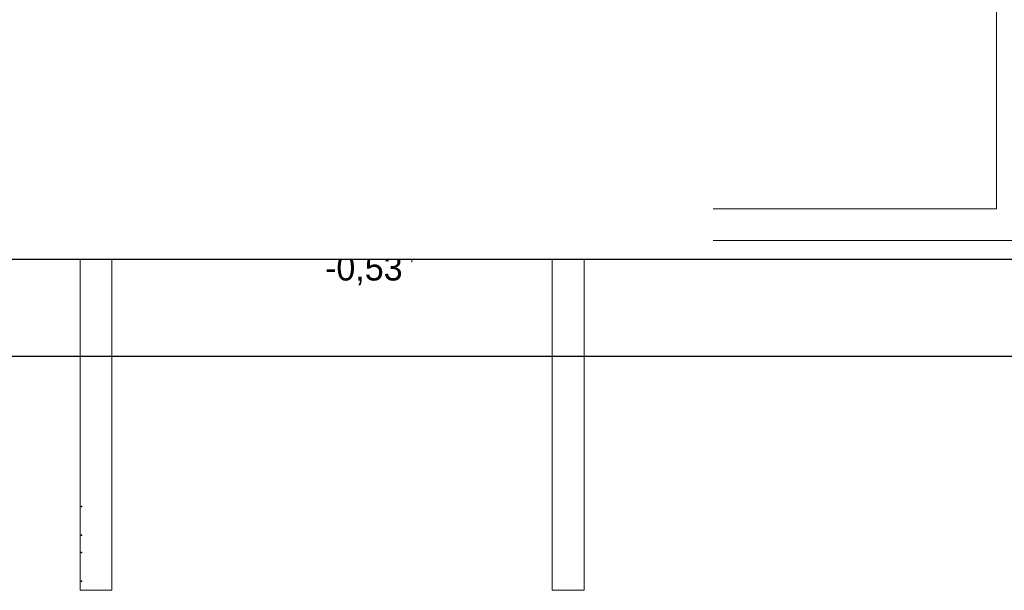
# Model space of a CAD drawing. Extents: x -220425 to -32551, y -64521 to 77206.
# Tile 6 of 59: x -187887 to -181694, y -20065 to -16475. Entities that reach past the tile are written whole.
import ezdxf

# ---------------------------------------------------------------- set-up
doc = ezdxf.new("R2010")
doc.units = 0
doc.header["$MEASUREMENT"] = 0
doc.set_wipeout_variables(frame=1)
doc.linetypes.add('Hidden Line', pattern=[50, 25, -25])
for name, color, linetype, lineweight in [('#ks', 34, 'Continuous', 30), ('Arch schody_Nr_Pióra__21', 7, 'Continuous', 9), ('Arch wyposazenie_Nr_Pióra__100', 2, 'Continuous', 25), ('INWENT RZĘDNE_Nr_Pióra__21', 7, 'Continuous', 9), ('INWENT.ŚCIANY_Nr_Pióra__101', 8, 'Continuous', 13), ('Inwentaryzacja Konst._Nr_Pióra__101', 8, 'Continuous', 13), ('Istniejące schody_Nr_Pióra__101', 8, 'Continuous', 13)]:
    doc.layers.add(name, color=color, linetype=linetype, lineweight=lineweight)
doc.layers.add('Drzwi ArchiCAD', color=7, linetype='Continuous')
doc.styles.add('GENERATED_STYLE_2', font='txt')

# ---------------------------------------------------------------- blocks, each defined once
blk = doc.blocks.new('A$C382C6C0C')
at = {"layer": '#ks', "color": 7, "lineweight": -3}
for p, q in [((0, -2848), (3890.49, -2848)), ((-248.51, -2909), (3951.49, -2909))]:
    blk.add_line(p, q, dxfattribs=at)
blk = doc.blocks.new('A$C68B6B573')
at = {"layer": 'INWENT RZĘDNE_Nr_Pióra__21', "linetype": 'Continuous'}
for points in [[(11832, -7784.5), (11932, -7784.5), (11924.4, -7746.2), (11902.7, -7713.7), (11870.3, -7692.1), (11832, -7684.5)], [(11832, -7784.5), (11732, -7784.5), (11739.6, -7822.7), (11761.3, -7855.2), (11793.7, -7876.8), (11832, -7884.5)]]:
    blk.add_hatch(color=252, dxfattribs=at).paths.add_polyline_path(points, flags=0)
at = {"layer": 'Arch schody_Nr_Pióra__21', "color": 252, "linetype": 'Continuous'}
for p, q in [((15510, -200), (15510, -7650)), ((9745, -1400), (9745, -10050)), ((9945, -1400), (9945, -10050)), ((9945, -1730), (9945, -7850)), ((10610, -1730), (9945, -7850)), ((10610, -1730), (11145, -7850)), ((11145, -1730), (11145, -7850)), ((11210, -1730), (11210, -7850)), ((12715, -2800), (12715, -7650)), ((12775, -2800), (12775, -7650)), ((12715, -7650), (12715, -10050)), ((15510, -7650), (12715, -7650)), ((11210, -7850), (9945, -7850)), ((12915, -7850), (12915, -10050)), ((18980, -7850), (12915, -7850)), ((9945, -10050), (9745, -10050)), ((12915, -10050), (12715, -10050))]:
    blk.add_line(p, q, dxfattribs=at)
at = {"layer": 'Arch wyposazenie_Nr_Pióra__100', "color": 252, "linetype": 'Continuous'}
for p in [(9753.8, -9522.9), (9753.8, -9702.9), (9753.8, -9812.9), (9753.8, -9992.9)]:
    blk.add_point(p, dxfattribs=at)
at = {"layer": 'INWENT RZĘDNE_Nr_Pióra__21', "color": 252, "linetype": 'Continuous'}
for p, q in [((11832, -7984.5), (11832, -7584.5)), ((11632, -7784.5), (12032, -7784.5))]:
    blk.add_line(p, q, dxfattribs=at)
blk.add_circle((11832, -7784.5), 100, dxfattribs=at)
at = {"layer": 'INWENT.ŚCIANY_Nr_Pióra__101', "color": 252, "linetype": 'Hidden Line'}
for p, q in [((12330, -5920), (12330, -6500)), ((12570, -6500), (12570, -5920)), ((9770, -6500), (9770, -6420)), ((10010, -6420), (10010, -6500)), ((10010, -6500), (9770, -6500)), ((12330, -6500), (12570, -6500))]:
    blk.add_line(p, q, dxfattribs=at)
at = {"layer": 'Inwentaryzacja Konst._Nr_Pióra__101', "color": 252, "linetype": 'Hidden Line'}
for p, q in [((9770, -6500), (9870, -6500)), ((9770, -6550), (9770, -6500)), ((9870, -6500), (9870, -6550)), ((12390, -6500), (12490, -6500)), ((12390, -6550), (12390, -6500)), ((12490, -6500), (12490, -6550)), ((9770, -6550), (9780, -6545)), ((9770, -6550), (9780, -6555)), ((9770, -6550), (9770, -6600)), ((9780, -6545), (9783.9, -6510)), ((9780, -6555), (9783.9, -6590)), ((9783.9, -6510), (9856.1, -6510)), ((9856.1, -6510), (9860, -6545)), ((9856.1, -6590), (9860, -6555)), ((9870, -6550), (9860, -6545)), ((9870, -6550), (9860, -6555)), ((9870, -6600), (9870, -6550)), ((12390, -6550), (12400, -6545)), ((12390, -6550), (12400, -6555)), ((12390, -6550), (12390, -6600)), ((12400, -6545), (12403.9, -6510)), ((12400, -6555), (12403.9, -6590)), ((12403.9, -6510), (12476.1, -6510)), ((12476.1, -6510), (12480, -6545)), ((12476.1, -6590), (12480, -6555)), ((12490, -6550), (12480, -6545)), ((12490, -6550), (12480, -6555)), ((12490, -6600), (12490, -6550)), ((9770, -6600), (9870, -6600)), ((9783.9, -6590), (9856.1, -6590)), ((12390, -6600), (12490, -6600)), ((12403.9, -6590), (12476.1, -6590))]:
    blk.add_line(p, q, dxfattribs=at)
at = {"layer": 'Istniejące schody_Nr_Pióra__101', "color": 252, "linetype": 'Hidden Line'}
for p, q in [((12570, -6700), (12570, 0)), ((12210, -6470), (10070, -6470)), ((10070, -6470), (10070, -6970)), ((12210, -6470), (12210, -6970)), ((10070, -6700), (6200, -6700)), ((12210, -6700), (10070, -6700)), ((12210, -6700), (12570, -6700)), ((12210, -6970), (10070, -6970))]:
    blk.add_line(p, q, dxfattribs=at)
at = {"layer": 'INWENT RZĘDNE_Nr_Pióra__21', "color": 252, "insert": (11286, -8130.7), "char_height": 160, "attachment_point": 7, "style": 'GENERATED_STYLE_2'}
blk.add_mtext('{-0,53}', dxfattribs=at)

msp = doc.modelspace()

# ---------------------------------------------------------------- block references
at = {"layer": 'Drzwi ArchiCAD'}
msp.add_blockref('A$C68B6B573', (-197252.38, -10015.148), dxfattribs=at)

# ---------------------------------------------------------------- next in the draw order: wipeouts: each hides what was drawn before it
msp.add_wipeout([(-200658.846, -11027.555), (-183525.651, -11027.555), (-183525.651, -17981.116), (-200875.213, -17981.116)]).dxf.layer = 'Drzwi ArchiCAD'

# ---------------------------------------------------------------- next in the draw order: block references
at = {"layer": '#ks', "color": 1, "lineweight": 35, "xscale": 10, "yscale": 10, "zscale": 10}
msp.add_blockref('A$C382C6C0C', (-200875.213, 10498.884), dxfattribs=at)

doc.saveas('drawing.dxf')
